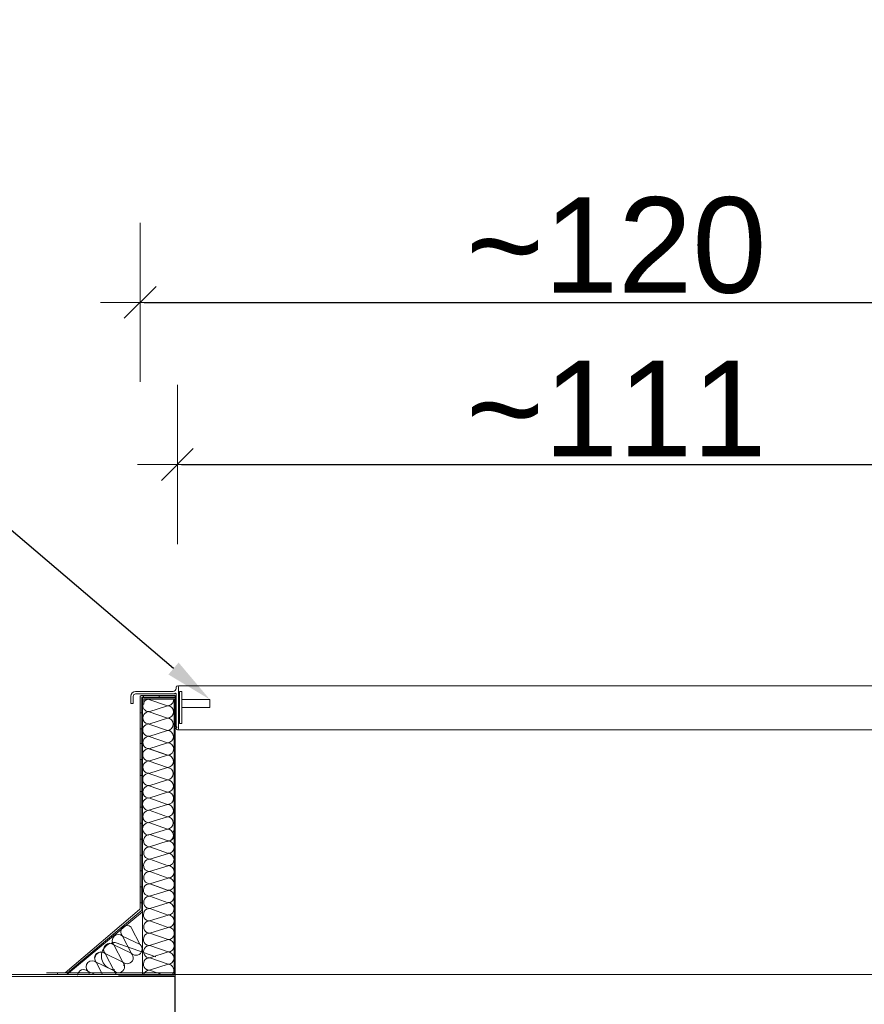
# Model space of a CAD drawing. Header units: millimetres. Extents: x 2341 to 31069, y -7915 to 10644.
# Tile 47 of 105: x 10675 to 10782, y 8887 to 9011. Entities that reach past the tile are written whole.
import ezdxf
from ezdxf import colors
from ezdxf.entities.mleader import LeaderData, LeaderLine
from ezdxf.math import Vec2, Vec3

# ---------------------------------------------------------------- set-up
doc = ezdxf.new("R2010")
doc.units = ezdxf.units.MM
for name, color, linetype, lineweight in [('IZOLACJA', 9, 'Continuous', 18), ('OCIEPLENIE', 9, 'BATTING', 5), ('opisy', 5, 'Continuous', 5), ('PCV', 7, 'Continuous', 18), ('PODSTAWA', 3, 'Continuous', 13), ('Warstwa1', 6, 'Continuous', 18), ('wymiary', 6, 'Continuous', 5), ('Ściany', 132, 'Continuous', 20), ('ściany nośne', 1, 'Continuous', 25)]:
    doc.layers.add(name, color=color, linetype=linetype, lineweight=lineweight)
doc.styles.get("Standard").update_dxf_attribs({"font": 'ARIAL.TTF'})
doc.linetypes.add('BATTING', pattern='A,0.00254,-2.54,[134,ltypeshp.shx,S=2.54,R=0,X=-2.54,Y=0],-5.08,[134,ltypeshp.shx,S=2.54,R=180,X=2.54,Y=0],-2.54', length=10.16254)
doc.dimstyles.new('Piotrek', dxfattribs={"dimtxt": 12, "dimasz": 0.5, "dimexe": 0.18, "dimexo": 0.06, "dimgap": 1, "dimtad": 1, "dimdec": 0, "dimrnd": 0.5, "dimdsep": 46, "dimtxsty": 'Standard', "dimblk1": 'ZNAK1', "dimblk2": 'ZNAK1', "dimsah": 1, "dimcen": 0, "dimdle": 1.25, "dimse1": 1, "dimse2": 1, "dimclrd": 8, "dimclre": 8, "dimclrt": 1, "dimadec": 0, "dimazin": 0, "dimtfac": 0.25, "dimtdec": 0, "dimtix": 1, "dimtmove": 2, "dimatfit": 3, "dimldrblk": 'ZNAK1', "dimfxl": 0, "dimtvp": 0.225, "dimtolj": 1, "dimarcsym": 0})

# ---------------------------------------------------------------- blocks, each defined once
blk = doc.blocks.new('ZNAK1')
at = {"layer": 'wymiary', "color": 8}
for p, q in [((0, -20), (0, 20)), ((-10, 0), (10, 0))]:
    blk.add_line(p, q, dxfattribs=at)
at = {"layer": 'wymiary', "color": 3}
blk.add_line((-4, -4), (4, 4), dxfattribs=at)
blk = doc.blocks.new('*D2210')
at = {"layer": 'Defpoints', "color": 0}
for p in [(10805.51, 8955.15), (10695.21, 8927.32), (10805.51, 8927.17)]:
    blk.add_point(p, dxfattribs=at)
at = {"layer": 'wymiary', "color": 8, "lineweight": -2}
blk.add_line((10695.71, 8955.15), (10805.01, 8955.15), dxfattribs=at)
at = {"layer": 'wymiary', "color": 8, "linetype": 'ByBlock', "lineweight": -2, "xscale": 0.5, "yscale": 0.5, "zscale": 0.5, "rotation": 180}
blk.add_blockref('ZNAK1', (10695.21, 8955.15), dxfattribs=at)
at = {"layer": 'wymiary', "color": 8, "linetype": 'ByBlock', "lineweight": -2, "xscale": 0.5, "yscale": 0.5, "zscale": 0.5}
blk.add_blockref('ZNAK1', (10805.51, 8955.15), dxfattribs=at)
at = {"layer": 'wymiary', "color": 1, "insert": (10750.36, 8962.18), "char_height": 12, "attachment_point": 5}
blk.add_mtext('\\A1;\\A1;~111', dxfattribs=at)
blk = doc.blocks.new('*D2211')
at = {"layer": 'Defpoints', "color": 0}
for p in [(10810.17, 8975.51), (10810.17, 8944.12), (10690.54, 8926.01)]:
    blk.add_point(p, dxfattribs=at)
at = {"layer": 'wymiary', "color": 8, "lineweight": -2}
blk.add_line((10691.04, 8975.51), (10809.67, 8975.51), dxfattribs=at)
at = {"layer": 'wymiary', "color": 8, "linetype": 'ByBlock', "lineweight": -2, "xscale": 0.5, "yscale": 0.5, "zscale": 0.5, "rotation": 180}
blk.add_blockref('ZNAK1', (10690.54, 8975.51), dxfattribs=at)
at = {"layer": 'wymiary', "color": 8, "linetype": 'ByBlock', "lineweight": -2, "xscale": 0.5, "yscale": 0.5, "zscale": 0.5}
blk.add_blockref('ZNAK1', (10810.17, 8975.51), dxfattribs=at)
at = {"layer": 'wymiary', "color": 1, "insert": (10750.36, 8982.64), "char_height": 12, "attachment_point": 5}
blk.add_mtext('\\A1;\\A1;~120', dxfattribs=at)

msp = doc.modelspace()

# ---------------------------------------------------------------- hatches: boundary and pattern name
at = {"layer": 'IZOLACJA', "linetype": 'ByBlock'}
h = msp.add_hatch(color=256, dxfattribs=at)
h.paths.add_polyline_path([(10692.94, 8925.91), (10694.94, 8925.91), (10694.94, 8926.11), (10692.94, 8926.11)])
h.paths.add_polyline_path([(10690.74, 8924.07), (10690.74, 8925.81, -0.414214), (10690.84, 8925.91), (10690.94, 8925.91), (10690.94, 8926.11), (10690.64, 8926.11, 0.414214), (10690.54, 8926.01), (10690.54, 8924.07)])
h.paths.add_polyline_path([(10690.54, 8920.07), (10690.74, 8920.07), (10690.74, 8922.07), (10690.54, 8922.07)])
h = msp.add_hatch(color=256, dxfattribs=at)
h.paths.add_polyline_path([(10690.54, 8916.07), (10690.74, 8916.07), (10690.74, 8918.07), (10690.54, 8918.07)])
h.paths.add_polyline_path([(10690.54, 8904.07), (10690.74, 8904.07), (10690.74, 8906.07), (10690.54, 8906.07)])
h.paths.add_polyline_path([(10690.54, 8908.07), (10690.74, 8908.07), (10690.74, 8910.07), (10690.54, 8910.07)])
h.paths.add_polyline_path([(10690.54, 8912.07), (10690.74, 8912.07), (10690.74, 8914.07), (10690.54, 8914.07)])
msp.add_hatch(color=256, dxfattribs=at).paths.add_polyline_path([(10690.74, 8900.07), (10690.74, 8902.07), (10690.54, 8902.07), (10690.54, 8900.07)])

# ---------------------------------------------------------------- linework, layer by layer
for p, q in [((10690.54, 8926.01), (10690.54, 8899.34)), ((10694.94, 8926.11), (10690.64, 8926.11)), ((10690.74, 8925.81), (10690.74, 8899.14)), ((10694.94, 8925.91), (10690.84, 8925.91)), ((10690.94, 8926.11), (10690.94, 8925.91)), ((10692.94, 8926.11), (10692.94, 8925.91)), ((10694.94, 8926.11), (10694.94, 8925.91)), ((10690.6, 8923.93), (10690.8, 8923.93)), ((10690.6, 8921.93), (10690.8, 8921.93)), ((10690.54, 8920.07), (10690.74, 8920.07)), ((10690.54, 8918.07), (10690.74, 8918.07)), ((10690.54, 8916.07), (10690.74, 8916.07)), ((10690.54, 8914.07), (10690.74, 8914.07)), ((10690.54, 8912.07), (10690.74, 8912.07)), ((10690.54, 8910.07), (10690.74, 8910.07)), ((10690.54, 8908.07), (10690.74, 8908.07)), ((10690.54, 8906.07), (10690.74, 8906.07)), ((10690.54, 8904.07), (10690.74, 8904.07)), ((10690.54, 8902.07), (10690.74, 8902.07)), ((10690.54, 8900.07), (10690.74, 8900.07)), ((10690.44, 8899.24), (10681.12, 8891.26)), ((10690.64, 8899.04), (10681.4, 8891.26)), ((10552.5, 8891.06), (11201.48, 8891.06)), ((10678.76, 8891.26), (10681.4, 8891.26)), ((10694.94, 8891.26), (10680.05, 8891.26)), ((10680.15, 8891.06), (10680.15, 8891.26))]:
    msp.add_line(p, q, dxfattribs=at)
for centre, start, end in [((10690.64, 8926.01), 90, 180), ((10690.84, 8925.81), 90, 180), ((10690.44, 8899.34), 270, 0), ((10690.64, 8899.14), 270, 0)]:
    msp.add_arc(centre, 0.1, start, end, dxfattribs=at)
at = {"layer": 'OCIEPLENIE', "linetype": 'ByBlock', "ltscale": 0.9504}
for p, q in [((10691.64, 8925.63), (10693.96, 8924.82)), ((10691.62, 8924.08), (10693.96, 8924.82)), ((10691.67, 8924.08), (10693.98, 8923.27)), ((10691.64, 8922.53), (10693.98, 8923.27)), ((10691.62, 8920.98), (10693.96, 8921.72)), ((10691.64, 8922.53), (10693.96, 8921.72)), ((10691.66, 8920.98), (10693.98, 8920.17)), ((10691.64, 8919.43), (10693.98, 8920.17)), ((10691.64, 8919.43), (10693.95, 8918.62)), ((10691.69, 8919.43), (10694, 8918.62)), ((10691.62, 8917.88), (10693.95, 8918.62)), ((10691.66, 8917.88), (10693.98, 8917.07)), ((10691.64, 8916.33), (10693.98, 8917.07)), ((10691.61, 8914.78), (10693.95, 8915.52)), ((10691.64, 8916.33), (10693.95, 8915.52)), ((10691.66, 8914.78), (10693.97, 8913.97)), ((10691.64, 8913.23), (10693.97, 8913.97)), ((10691.64, 8913.24), (10693.95, 8912.43)), ((10691.61, 8911.69), (10693.95, 8912.43)), ((10691.66, 8911.69), (10693.97, 8910.88)), ((10691.63, 8910.14), (10693.97, 8910.88)), ((10691.61, 8908.59), (10693.95, 8909.33)), ((10691.63, 8910.14), (10693.95, 8909.33)), ((10691.74, 8908.65), (10694.05, 8907.84)), ((10691.72, 8907.1), (10694.05, 8907.84)), ((10691.76, 8907.1), (10694.08, 8906.28)), ((10691.74, 8905.55), (10694.08, 8906.28)), ((10691.74, 8905.55), (10694.05, 8904.73)), ((10691.71, 8903.99), (10694.05, 8904.73)), ((10691.74, 8902.44), (10694.07, 8903.18)), ((10691.76, 8903.99), (10694.07, 8903.18)), ((10691.74, 8902.44), (10694.05, 8901.63)), ((10691.78, 8902.44), (10694.1, 8901.63)), ((10691.71, 8900.89), (10694.05, 8901.63)), ((10691.76, 8900.89), (10694.07, 8900.08)), ((10691.73, 8899.34), (10694.07, 8900.08)), ((10691.73, 8899.34), (10694.05, 8898.53)), ((10691.71, 8897.79), (10694.05, 8898.53)), ((10690.53, 8894.8), (10689.4, 8896.98)), ((10691.73, 8896.24), (10694.07, 8896.98)), ((10691.76, 8897.79), (10694.07, 8896.98)), ((10690.54, 8894.81), (10688.33, 8895.87)), ((10689.46, 8893.7), (10688.33, 8895.87)), ((10691.73, 8896.25), (10694.05, 8895.44)), ((10689.42, 8893.73), (10687.21, 8894.79)), ((10688.34, 8892.62), (10687.21, 8894.79)), ((10687.41, 8895.07), (10692.5, 8893.28)), ((10691.71, 8894.7), (10694.05, 8895.44)), ((10691.75, 8894.7), (10694.07, 8893.89)), ((10688.34, 8892.62), (10686.13, 8893.68)), ((10687.26, 8891.5), (10686.13, 8893.68)), ((10687.26, 8891.5), (10686.13, 8893.68)), ((10691.73, 8893.15), (10694.07, 8893.89)), ((10691.73, 8893.15), (10694.05, 8892.34)), ((10687.23, 8891.54), (10685.02, 8892.6)), ((10685.82, 8891.06), (10685.02, 8892.6)), ((10687.26, 8891.5), (10685.8, 8892.21)), ((10691.71, 8891.6), (10694.05, 8892.34)), ((10684.82, 8891.06), (10683.94, 8891.48)), ((10684.16, 8891.06), (10683.94, 8891.48)), ((10691.71, 8891.6), (10693.24, 8891.06))]:
    msp.add_line(p, q, dxfattribs=at)
at = {"layer": 'OCIEPLENIE', "linetype": 'ByBlock'}
for p, q in [((10690.84, 8925.01), (10690.84, 8891.06)), ((10690.84, 8898.94), (10681.32, 8891.06)), ((10694.79, 8891.06), (10678.76, 8891.06))]:
    msp.add_line(p, q, dxfattribs=at)
at = {"layer": 'OCIEPLENIE', "linetype": 'ByBlock', "ltscale": 0.9504}
for centre, radius, start, end in [((10691.63, 8924.86), 0.776, 89.1224, 147.2989), ((10693.97, 8925.6), 0.776, 269.1224, 2.7575), ((10691.63, 8924.86), 0.776, 168.7245, 269.1224), ((10691.65, 8923.31), 0.776, 89.1224, 269.1224), ((10693.95, 8924.05), 0.776, 272.5191, 89.1224), ((10693.92, 8922.5), 0.776, 272.5191, 89.1224), ((10691.63, 8921.76), 0.776, 89.1224, 269.1224), ((10693.94, 8920.95), 0.776, 272.5191, 89.1224), ((10691.65, 8920.21), 0.776, 89.1224, 269.1224), ((10691.63, 8918.66), 0.776, 89.1224, 269.1224), ((10693.97, 8919.4), 0.776, 272.5191, 89.1224), ((10691.65, 8917.11), 0.776, 89.1224, 269.1224), ((10693.94, 8917.85), 0.776, 272.5191, 89.1224), ((10693.92, 8916.29), 0.776, 272.5191, 89.1224), ((10691.63, 8915.56), 0.776, 89.1224, 269.1224), ((10693.94, 8914.74), 0.776, 272.5191, 89.1224), ((10691.65, 8914.01), 0.776, 89.1224, 269.1224), ((10691.62, 8912.46), 0.776, 89.1224, 269.1224), ((10693.96, 8913.2), 0.776, 269.1224, 89.0388), ((10691.65, 8910.91), 0.776, 89.1224, 269.1224), ((10693.94, 8911.65), 0.776, 272.5191, 89.1224), ((10693.91, 8910.1), 0.776, 272.5191, 89.1224), ((10691.62, 8909.36), 0.776, 89.1224, 269.1224), ((10693.94, 8908.55), 0.776, 272.5191, 89.1224), ((10691.73, 8907.87), 0.776, 89.1224, 269.1224), ((10694.07, 8908.61), 0.776, 269.1224, 38.5987), ((10691.75, 8906.32), 0.776, 89.1224, 269.1224), ((10694.04, 8907.06), 0.776, 272.5191, 89.1224), ((10691.73, 8904.77), 0.776, 89.1224, 269.1224), ((10694.02, 8905.51), 0.776, 272.5191, 89.1224), ((10694.04, 8903.96), 0.776, 272.5191, 89.1224), ((10691.75, 8903.22), 0.776, 89.1224, 269.1224), ((10694.06, 8902.41), 0.776, 272.5191, 89.1224), ((10691.72, 8901.67), 0.776, 89.1224, 269.1224), ((10691.75, 8900.12), 0.776, 89.1224, 269.1224), ((10694.04, 8900.86), 0.776, 272.5191, 89.1224), ((10691.72, 8898.57), 0.776, 89.1224, 269.1224), ((10694.02, 8899.31), 0.776, 272.5191, 89.1224), ((10694.04, 8897.76), 0.776, 272.5191, 89.1224), ((10688.87, 8896.43), 0.776, 45.9612, 225.8776), ((10691.75, 8897.02), 0.776, 89.1224, 269.1224), ((10694.06, 8896.21), 0.776, 269.1224, 89.0388), ((10687.79, 8895.32), 0.776, 45.8776, 222.4809), ((10691.72, 8895.47), 0.776, 89.1224, 269.1224), ((10687.38, 8893.36), 1.71, 89.1224, 269.1224), ((10686.71, 8894.2), 0.776, 45.8776, 222.4809), ((10690, 8894.25), 0.776, 225.8776, 45.8776), ((10691.74, 8893.92), 0.776, 89.1224, 269.1224), ((10694.03, 8894.66), 0.776, 272.5191, 89.1224), ((10685.59, 8893.12), 0.776, 45.8776, 222.4809), ((10685.63, 8893.09), 0.776, 45.8776, 175.2167), ((10688.88, 8893.17), 0.776, 225.8776, 45.8776), ((10691.72, 8892.37), 0.776, 89.1224, 269.1224), ((10694.01, 8893.11), 0.776, 272.5191, 89.1224), ((10684.51, 8892.01), 0.776, 45.8776, 222.4809), ((10687.8, 8892.06), 0.776, 225.8776, 45.8776), ((10693.99, 8891.56), 0.776, 319.7833, 89.1224), ((10683.43, 8890.9), 0.776, 45.8776, 175.2167), ((10686.72, 8890.95), 0.776, 8.527, 45.8776), ((10691.69, 8890.82), 0.776, 89.1224, 162.0973)]:
    msp.add_arc(centre, radius, start, end, dxfattribs=at)
at = {"layer": 'PCV'}
for p, q in [((10689.96, 8926.61), (10694.66, 8926.61)), ((10695.06, 8927.17), (10695.06, 8927.01)), ((10695.36, 8927.17), (10695.36, 8921.96)), ((10689.36, 8926.01), (10689.36, 8925.11)), ((10689.66, 8926.01), (10689.66, 8925.11)), ((10689.66, 8926.01), (10689.66, 8925.11)), ((10689.96, 8926.31), (10694.86, 8926.31)), ((10695.06, 8926.31), (10695.06, 8922.16)), ((10689.36, 8925.11), (10689.66, 8925.11)), ((10695.06, 8922.16), (10695.13, 8922.16)), ((10695.06, 8922.06), (10695.06, 8921.96)), ((10695.06, 8922.06), (10695.13, 8922.06)), ((10695.13, 8922.16), (10695.13, 8922.06))]:
    msp.add_line(p, q, dxfattribs=at)
at = {"layer": 'PCV', "lineweight": 0}
for p, q in [((10695.36, 8927.32), (10765.36, 8927.32)), ((10795.07, 8927.32), (10765.36, 8927.32)), ((10695.21, 8921.81), (10805.77, 8921.81))]:
    msp.add_line(p, q, dxfattribs=at)
at = {"layer": 'PCV'}
for centre, radius, start, end in [((10689.96, 8926.01), 0.6, 90, 180), ((10694.66, 8927.01), 0.4, 270, 0), ((10695.21, 8927.17), 0.15, 0, 180), ((10689.96, 8926.01), 0.3, 90, 180), ((10694.96, 8926.31), 0.1, 0, 180), ((10695.21, 8921.96), 0.15, 180, 0)]:
    msp.add_arc(centre, radius, start, end, dxfattribs=at)
at = {"layer": 'PODSTAWA', "linetype": 'ByBlock'}
for p, q in [((10690.84, 8925.81), (10690.84, 8925.01)), ((10695.01, 8925.81), (10690.84, 8925.81)), ((10690.99, 8925.01), (10690.99, 8925.66)), ((10694.79, 8925.66), (10690.99, 8925.66)), ((10694.79, 8890.96), (10694.79, 8925.66)), ((10694.94, 8890.81), (10694.94, 8925.91)), ((10690.99, 8925.01), (10690.84, 8925.01)), ((10688.47, 8892.16), (10688.47, 8892.31)), ((10694.79, 8890.96), (10687.79, 8890.96))]:
    msp.add_line(p, q, dxfattribs=at)
at = {"layer": 'Warstwa1'}
for p, q in [((10695.46, 8926.61), (10695.46, 8922.61)), ((10695.76, 8926.61), (10695.76, 8922.61))]:
    msp.add_line(p, q, dxfattribs=at)
at = {"layer": 'Warstwa1', "lineweight": 0}
for p, q in [((10695.46, 8926.61), (10695.76, 8926.61)), ((10695.76, 8925.61), (10699.29, 8925.61)), ((10699.29, 8925.61), (10699.29, 8924.61)), ((10695.76, 8924.61), (10699.29, 8924.61)), ((10695.46, 8922.61), (10695.76, 8922.61))]:
    msp.add_line(p, q, dxfattribs=at)
at = {"layer": 'Ściany'}
for p, q in [((10684.94, 8890.81), (10552.5, 8890.81)), ((10680.05, 8890.81), (10694.94, 8890.81))]:
    msp.add_line(p, q, dxfattribs=at)
at = {"layer": 'ściany nośne'}
msp.add_line((10694.94, 8883.81), (10694.94, 8890.81), dxfattribs=at)

# ---------------------------------------------------------------- dimensions: what is measured, and where the dimension line sits
at = {"layer": 'wymiary'}
for base, p1, p2, picture, middle in [((10810.17, 8975.51), (10690.54, 8926.01), (10810.17, 8944.12), '*D2211', (10750.36, 8982.64)), ((10805.51, 8955.15), (10695.21, 8927.32), (10805.51, 8927.17), '*D2210', (10750.36, 8962.18))]:
    dim = msp.add_linear_dim(base=base, p1=p1, p2=p2, text='\\A1;~<>', dimstyle='Piotrek', override={"dimtxsty": 'Standard'}, dxfattribs=at)
    dim.commit()
    dim.dimension.update_dxf_attribs({"geometry": picture, "text_midpoint": middle})

# ---------------------------------------------------------------- leaders
at = {"layer": 'opisy'}
ml = msp.add_multileader_mtext('Standard', dxfattribs=at)
ml.set_content('\\A1;Klapa oddymiająca 1m{\\H0.7x;\\S2^ ;} powierzchni czynnej')
ml.set_leader_properties()
ml.build(insert=Vec2(0, 0))
ml.multileader.update_dxf_attribs({"arrow_head_size": 6})
ctx = ml.context
ctx.base_point, ctx.char_height, ctx.arrow_head_size, ctx.plane_origin = Vec3(10055.82, 8997.8), 20, 6, Vec3(10673.83, 8957.64)
ctx.text_align_type = 2
notes = []
notes.append((ctx, [(0, (1, 1, 0), (10614.6, 8997.8), (-1, 0), 8, [(0, [(10699.29, 8925.61)], 0, [])])]))
ctx.mtext.insert, ctx.mtext.alignment, ctx.mtext.flow_direction = Vec3(10604.6, 9010.78), 3, 5
for ctx, leaders in notes:
    for number, flags, end, landing, length, lines in leaders:
        leader = LeaderData()
        leader.index, (leader.has_last_leader_line, leader.has_dogleg_vector, leader.attachment_direction) = number, flags
        leader.last_leader_point, leader.dogleg_vector, leader.dogleg_length = Vec3(end), Vec3(landing), length
        for number, points, colour, breaks in lines:
            line = LeaderLine()
            line.index, line.vertices, line.color, line.breaks = number, Vec3.list(points), colors.encode_raw_color(colour), breaks
            leader.lines.append(line)
        ctx.leaders.append(leader)

doc.saveas('drawing.dxf')
